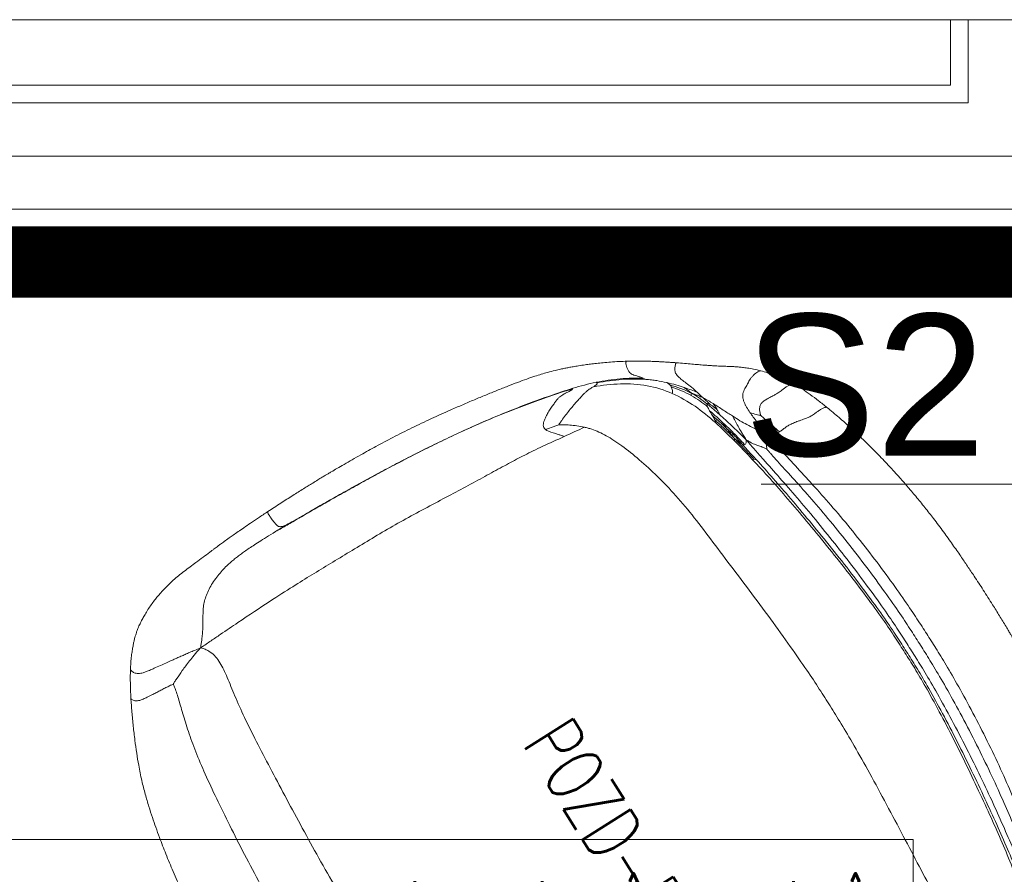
# Model space of a CAD drawing. Header units: millimetres. Extents: x -6792 to 22441, y -13430 to 4653.
# Tile 54 of 256: x -4233 to -4163, y -9972 to -9912. Entities that reach past the tile are written whole.
import ezdxf
from ezdxf import colors
from ezdxf.entities.mleader import LeaderData, LeaderLine
from ezdxf.math import Vec2, Vec3

# ---------------------------------------------------------------- set-up
doc = ezdxf.new("R2010")
doc.units = ezdxf.units.MM
for name, color, linetype, lineweight in [('_A_KOLORYSTYKA ŚCIAN', 40, 'Continuous', 5), ('_A_OPIS', 253, 'Continuous', 9), ('_A_OPIS POMIESZCZEŃ', 252, 'Continuous', 13), ('_A_WIDOK_URZĄDZENIA NA DACHU', 163, 'Continuous', 13), ('_A_ŚCIANY WEWNĘTRZNE', 7, 'Continuous', 13), ('MEBLE PKN', 150, 'Continuous', 20)]:
    doc.layers.add(name, color=color, linetype=linetype, lineweight=lineweight)
doc.layers.add('_A_OCIEPLENIE_WNĘTRZA', color=7, linetype='BATTING', lineweight=0, true_color=0x595959)
doc.styles.add('JACEK_07', font='SIMPLEX.SHX', dxfattribs={"width": 0.7})
doc.styles.get("Standard").update_dxf_attribs({"font": 'arial.ttf'})
doc.linetypes.add('BATTING', pattern='A,0.0001,-0.1,[134,ltypeshp.shx,S=0.1,R=0,X=-0.1,Y=0],-0.2,[134,ltypeshp.shx,S=0.1,R=180,X=0.1,Y=0],-0.1', length=0.4001)

# ---------------------------------------------------------------- blocks, each defined once
blk = doc.blocks.new('Fotel_POZD-FOT')
at = {"linetype": 'Continuous', "lineweight": 15}
for points, knots in [([(17.568, -2.422), (17.2, -2.303), (16.491, -2.074), (15.429, -1.773), (14.443, -1.517), (13.59, -1.315), (12.87, -1.157), (12.281, -1.036), (11.772, -0.938), (11.349, -0.861), (11.002, -0.801), (10.661, -0.744), (10.306, -0.687), (9.916, -0.627), (9.457, -0.561), (8.876, -0.482), (8.139, -0.392), (7.288, -0.301), (6.509, -0.231), (5.836, -0.182), (5.301, -0.148), (4.756, -0.118), (4.239, -0.094), (3.787, -0.076), (3.428, -0.064), (3.154, -0.055), (2.903, -0.047), (2.616, -0.039), (2.249, -0.029), (1.825, -0.02), (1.374, -0.011), (0.919, -0.005), (0.204, 0.001), (-0.749, 0), (-1.834, -0.019), (-2.79, -0.043), (-3.69, -0.071), (-4.671, -0.112), (-5.764, -0.174), (-6.684, -0.245), (-7.404, -0.314), (-7.899, -0.366), (-8.403, -0.424), (-8.9, -0.486), (-9.332, -0.544), (-9.676, -0.593), (-9.926, -0.629), (-10.12, -0.659), (-10.269, -0.682), (-10.418, -0.705), (-10.614, -0.736), (-10.895, -0.783), (-11.261, -0.846), (-11.71, -0.927), (-12.235, -1.027), (-12.88, -1.159), (-13.648, -1.328), (-14.537, -1.541), (-15.501, -1.793), (-16.53, -2.086), (-17.214, -2.308), (-17.568, -2.422)], [0, 0, 0, 0, 0.0338826, 0.0653149, 0.0941779, 0.1202337, 0.1393182, 0.1562044, 0.1707517, 0.1828292, 0.1923228, 0.200254, 0.2118786, 0.2224197, 0.2332925, 0.2507467, 0.2715074, 0.295489, 0.3224647, 0.3369409, 0.351954, 0.3673769, 0.3826035, 0.3952639, 0.4052046, 0.4126264, 0.4182594, 0.4262023, 0.4366137, 0.4489837, 0.4616925, 0.4743512, 0.4871044, 0.5214632, 0.5541202, 0.5778781, 0.601457, 0.6294351, 0.6600644, 0.6930846, 0.7066737, 0.7205752, 0.7347504, 0.7491563, 0.7625489, 0.7712248, 0.7782864, 0.7837537, 0.7876464, 0.790901, 0.7963602, 0.8043398, 0.8147647, 0.8275411, 0.8425584, 0.8596939, 0.8828689, 0.9086831, 0.9369221, 0.9673896, 1, 1, 1, 1]), ([(-17.568, -2.422), (-17.808, -2.504), (-18.288, -2.668), (-18.971, -2.931), (-19.624, -3.212), (-20.02, -3.418), (-20.22, -3.522)], [0, 0, 0, 0, 0.2491646, 0.4969804, 0.7461836, 1, 1, 1, 1]), ([(-17.904, -6.172), (-17.906, -6.088), (-17.911, -5.921), (-17.944, -5.655), (-17.953, -5.358), (-17.911, -5.022), (-17.849, -4.715), (-17.791, -4.464), (-17.748, -4.285), (-17.714, -4.133), (-17.688, -4.001), (-17.671, -3.875), (-17.659, -3.698), (-17.662, -3.453), (-17.672, -3.177), (-17.677, -2.948), (-17.675, -2.763), (-17.661, -2.63), (-17.643, -2.543), (-17.62, -2.481), (-17.596, -2.443), (-17.578, -2.425), (-17.57, -2.424), (-17.568, -2.424)], [0, 0, 0, 0, 0.11675, 0.231252, 0.348064, 0.4697, 0.58706, 0.652457, 0.707895, 0.751588, 0.785414, 0.811979, 0.834193, 0.876994, 0.906498, 0.934002, 0.956651, 0.969419, 0.979158, 0.986666, 0.992785, 0.998254, 1, 1, 1, 1]), ([(-20.22, -3.522), (-20.451, -3.656), (-20.893, -3.911), (-21.438, -4.299), (-21.883, -4.65), (-22.127, -4.87), (-22.24, -4.973)], [0, 0, 0, 0, 0.291635, 0.558418, 0.79546, 1, 1, 1, 1]), ([(-19.586, -6.669), (-19.612, -6.663), (-19.677, -6.647), (-19.78, -6.615), (-19.895, -6.569), (-20.01, -6.51), (-20.117, -6.432), (-20.229, -6.314), (-20.309, -6.138), (-20.342, -5.904), (-20.341, -5.673), (-20.326, -5.466), (-20.308, -5.298), (-20.295, -5.154), (-20.286, -5.031), (-20.282, -4.912), (-20.283, -4.786), (-20.291, -4.623), (-20.304, -4.426), (-20.318, -4.203), (-20.327, -3.978), (-20.324, -3.802), (-20.307, -3.68), (-20.285, -3.603), (-20.257, -3.554), (-20.234, -3.528), (-20.222, -3.525), (-20.22, -3.524)], [0, 0, 0, 0, 0.020264, 0.050445, 0.086987, 0.129177, 0.176708, 0.229502, 0.322898, 0.424762, 0.526906, 0.59972, 0.663697, 0.715712, 0.756687, 0.788814, 0.821404, 0.848613, 0.875264, 0.908566, 0.938379, 0.961415, 0.973917, 0.983516, 0.991399, 0.99854, 1, 1, 1, 1]), ([(-22.243, -4.975), (-22.373, -5.1), (-22.618, -5.335), (-22.912, -5.661), (-23.144, -5.938), (-23.324, -6.169), (-23.463, -6.356), (-23.617, -6.57), (-23.787, -6.818), (-23.949, -7.059), (-24.084, -7.257), (-24.204, -7.428), (-24.348, -7.629), (-24.526, -7.871), (-24.738, -8.155), (-24.984, -8.482), (-25.262, -8.849), (-25.57, -9.25), (-25.8, -9.553), (-25.916, -9.706)], [0, 0, 0, 0, 0.0698926, 0.1315508, 0.1848736, 0.2300205, 0.2673794, 0.297807, 0.362335, 0.4268552, 0.4612679, 0.4993301, 0.5464797, 0.6036157, 0.6706551, 0.7452687, 0.8267472, 0.9124142, 1, 1, 1, 1]), ([(-22.241, -4.973), (-22.253, -4.986), (-22.27, -5.005), (-22.289, -5.049), (-22.305, -5.109), (-22.312, -5.216), (-22.299, -5.374), (-22.268, -5.565), (-22.221, -5.766), (-22.156, -5.957), (-22.09, -6.073), (-22.04, -6.15), (-21.987, -6.228), (-21.924, -6.326), (-21.857, -6.455), (-21.784, -6.607), (-21.691, -6.768), (-21.573, -6.912), (-21.423, -7.027), (-21.239, -7.109), (-21.035, -7.16), (-20.825, -7.189), (-20.565, -7.209), (-20.33, -7.206), (-20.177, -7.204)], [0, 0, 0, 0, 0.0101156, 0.0154772, 0.0213387, 0.0360177, 0.056916, 0.0837242, 0.1135269, 0.1441385, 0.1774777, 0.1982186, 0.2233641, 0.2756508, 0.3465565, 0.4348311, 0.5324576, 0.6311532, 0.7085604, 0.7782514, 0.8408986, 0.8841148, 0.924716, 1, 1, 1, 1]), ([(-18.185, -7.085), (-18.012, -7.045), (-17.736, -6.985), (-17.209, -6.875), (-16.278, -6.694), (-14.863, -6.436), (-13.064, -6.114), (-11.108, -5.803), (-8.945, -5.527), (-6.707, -5.304), (-4.53, -5.15), (-2.623, -5.062), (-1.192, -5.032), (0, -5.032), (1.192, -5.032), (2.623, -5.062), (4.53, -5.15), (6.707, -5.304), (8.945, -5.527), (11.108, -5.803), (13.064, -6.114), (14.863, -6.436), (16.278, -6.694), (17.209, -6.875), (17.736, -6.985), (18.012, -7.045), (18.185, -7.085)], [0, 0, 0, 0, 0.25, 0.5, 1, 2, 3, 4, 5, 6, 7, 8, 9, 10, 11, 12, 13, 14, 15, 16, 17, 18, 19, 19.5, 19.75, 20, 20, 20, 20]), ([(-19.586, -6.669), (-19.566, -6.664), (-19.49, -6.644), (-19.286, -6.587), (-18.835, -6.457), (-18.317, -6.298), (-17.904, -6.172)], [0, 0, 0, 0, 0.25, 0.5, 1, 2, 2, 2, 2]), ([(-17.904, -6.172), (-17.907, -6.304), (-17.938, -6.51), (-18.032, -6.771), (-18.106, -6.934), (-18.153, -7.025), (-18.185, -7.085)], [0, 0, 0, 0, 1, 1.5, 1.75, 2, 2, 2, 2]), ([(-17.33, -7.576), (-17.302, -7.573), (-17.196, -7.558), (-16.9, -7.516), (-16.222, -7.408), (-14.918, -7.172), (-13.163, -6.877), (-11.21, -6.589), (-9.047, -6.329), (-6.799, -6.113), (-4.588, -5.957), (-2.644, -5.863), (-1.198, -5.831), (0, -5.831), (1.198, -5.831), (2.644, -5.863), (4.588, -5.957), (6.799, -6.113), (9.047, -6.329), (11.21, -6.589), (13.163, -6.877), (14.918, -7.172), (16.222, -7.408), (16.9, -7.516), (17.196, -7.558), (17.302, -7.573), (17.33, -7.576)], [0, 0, 0, 0, 0.25, 0.5, 1, 2, 3, 4, 5, 6, 7, 8, 9, 10, 11, 12, 13, 14, 15, 16, 17, 18, 19, 19.5, 19.75, 20, 20, 20, 20]), ([(-19.586, -6.669), (-19.594, -6.678), (-19.624, -6.709), (-19.701, -6.787), (-19.863, -6.947), (-20.041, -7.099), (-20.177, -7.204)], [0, 0, 0, 0, 0.25, 0.5, 1, 2, 2, 2, 2]), ([(-18.691, -8.459), (-18.49, -8.431), (-18.177, -8.386), (-17.596, -8.298), (-16.604, -8.14), (-15.156, -7.898), (-13.325, -7.618), (-11.349, -7.351), (-9.174, -7.097), (-6.909, -6.879), (-4.659, -6.716), (-2.676, -6.614), (-1.209, -6.58), (0, -6.58), (1.209, -6.58), (2.676, -6.614), (4.659, -6.716), (6.909, -6.879), (9.174, -7.097), (11.349, -7.351), (13.325, -7.618), (15.156, -7.898), (16.604, -8.14), (17.596, -8.298), (18.177, -8.386), (18.49, -8.431), (18.691, -8.459)], [0, 0, 0, 0, 0.25, 0.5, 1, 2, 3, 4, 5, 6, 7, 8, 9, 10, 11, 12, 13, 14, 15, 16, 17, 18, 19, 19.5, 19.75, 20, 20, 20, 20]), ([(-20.632, -8.384), (-20.42, -8.285), (-20.054, -8.109), (-19.575, -7.851), (-19.153, -7.595), (-18.762, -7.378), (-18.483, -7.232), (-18.309, -7.146), (-18.185, -7.085)], [0, 0, 0, 0, 1, 2, 3, 3.5, 3.75, 4, 4, 4, 4]), ([(-18.185, -7.085), (-18.335, -7.088), (-18.556, -7.097), (-18.934, -7.119), (-19.508, -7.164), (-19.92, -7.195), (-20.177, -7.204)], [0, 0, 0, 0, 0.25, 0.5, 1, 2, 2, 2, 2]), ([(-17.33, -7.576), (-17.345, -7.584), (-17.395, -7.614), (-17.511, -7.684), (-17.712, -7.817), (-17.919, -7.984), (-18.121, -8.144), (-18.336, -8.278), (-18.502, -8.368), (-18.611, -8.422), (-18.691, -8.459)], [0, 0, 0, 0, 0.25, 0.5, 1, 2, 3, 3.5, 3.75, 4, 4, 4, 4]), ([(-17.33, -7.576), (-17.345, -7.572), (-17.396, -7.555), (-17.518, -7.504), (-17.682, -7.412), (-17.851, -7.289), (-18.013, -7.18), (-18.113, -7.122), (-18.185, -7.085)], [0, 0, 0, 0, 0.25, 0.5, 1, 1.5, 1.75, 2, 2, 2, 2]), ([(-21.216, -9.098), (-20.853, -8.994), (-20.299, -8.845), (-19.58, -8.668), (-19.124, -8.56), (-18.865, -8.499), (-18.691, -8.459)], [0, 0, 0, 0, 1, 1.5, 1.75, 2, 2, 2, 2]), ([(-18.691, -8.459), (-18.839, -8.463), (-19.054, -8.464), (-19.422, -8.456), (-19.978, -8.427), (-20.378, -8.395), (-20.632, -8.384)], [0, 0, 0, 0, 0.25, 0.5, 1, 2, 2, 2, 2]), ([(-20.138, -9.204), (-19.964, -9.158), (-19.745, -9.098), (-19.556, -9.044), (-19.47, -9.019), (-19.438, -9.01), (-19.429, -9.008)], [0, 0, 0, 0, 1, 1.5, 1.75, 2, 2, 2, 2]), ([(-19.569, -8.955), (-19.403, -8.918), (-19.147, -8.865), (-18.771, -8.792), (-18.569, -8.755), (-18.463, -8.735)], [0, 0, 0, 0, 0.5, 0.75, 1, 1, 1, 1]), ([(-19.569, -8.955), (-19.541, -8.966), (-19.5, -8.982), (-19.459, -8.997), (-19.439, -9.004), (-19.431, -9.007), (-19.429, -9.008)], [0, 0, 0, 0, 1, 1.5, 1.75, 2, 2, 2, 2]), ([(-18.579, -8.865), (-18.78, -8.9), (-19.041, -8.944), (-19.273, -8.982), (-19.379, -9), (-19.418, -9.006), (-19.429, -9.008)], [0, 0, 0, 0, 1, 1.5, 1.75, 2, 2, 2, 2]), ([(-19.203, -9.106), (-19.082, -9.083), (-18.897, -9.047), (-18.562, -8.982), (-18.011, -8.877), (-17.557, -8.792), (-17.254, -8.736)], [0, 0, 0, 0, 0.25, 0.5, 1, 2, 2, 2, 2]), ([(-19.203, -9.106), (-19.14, -9.086), (-19.053, -9.056), (-18.914, -9.008), (-18.726, -8.938), (-18.626, -8.892), (-18.579, -8.865)], [0, 0, 0, 0, 0.25, 0.5, 1, 2, 2, 2, 2]), ([(-18.463, -8.735), (-18.457, -8.696), (-18.462, -8.636), (-18.531, -8.559), (-18.6, -8.509), (-18.651, -8.48), (-18.691, -8.459)], [0, 0, 0, 0, 1, 1.5, 1.75, 2, 2, 2, 2]), ([(-18.579, -8.865), (-18.478, -8.848), (-18.264, -8.81), (-17.789, -8.726), (-17.39, -8.656), (-17.114, -8.608)], [0, 0, 0, 0, 0.25, 0.5, 1, 1, 1, 1]), ([(-25.92, -9.711), (-26, -9.818), (-26.149, -10.018), (-26.37, -10.321), (-26.561, -10.589), (-26.719, -10.813), (-26.832, -10.976), (-26.927, -11.113), (-27.033, -11.268), (-27.18, -11.486), (-27.371, -11.775), (-27.607, -12.142), (-27.779, -12.426), (-27.871, -12.58)], [0, 0, 0, 0, 0.15402, 0.285772, 0.396626, 0.481342, 0.54003, 0.572696, 0.623712, 0.692155, 0.777365, 0.879491, 1, 1, 1, 1]), ([(-23.356, -9.58), (-23.534, -9.627), (-23.858, -9.712), (-24.314, -9.883), (-24.686, -10.029), (-24.984, -10.122), (-25.219, -10.16), (-25.4, -10.14), (-25.563, -10.082), (-25.709, -9.975), (-25.824, -9.865), (-25.877, -9.81), (-25.905, -9.774), (-25.918, -9.755), (-25.925, -9.739), (-25.927, -9.721), (-25.924, -9.71), (-25.916, -9.707), (-25.915, -9.707)], [0, 0, 0, 0, 0.216582, 0.392545, 0.536853, 0.656792, 0.753608, 0.79483, 0.833437, 0.906437, 0.936481, 0.957998, 0.965885, 0.972498, 0.978458, 0.984387, 0.997782, 1, 1, 1, 1]), ([(-23.536, -9.953), (-23.454, -9.911), (-23.33, -9.85), (-23.11, -9.749), (-22.859, -9.644), (-22.621, -9.552), (-22.436, -9.485), (-22.344, -9.453), (-22.299, -9.437)], [0, 0, 0, 0, 0.25, 0.5, 1, 1.5, 1.75, 2, 2, 2, 2]), ([(-23.536, -9.953), (-23.487, -9.914), (-23.414, -9.858), (-23.289, -9.762), (-23.091, -9.618), (-22.931, -9.513), (-22.819, -9.446)], [0, 0, 0, 0, 0.25, 0.5, 1, 2, 2, 2, 2]), ([(-23.356, -9.58), (-23.274, -9.559), (-23.146, -9.527), (-22.964, -9.482), (-22.868, -9.458), (-22.819, -9.446)], [0, 0, 0, 0, 0.5, 0.75, 1, 1, 1, 1]), ([(-22.819, -9.446), (-22.721, -9.421), (-22.566, -9.382), (-22.399, -9.341), (-22.317, -9.322), (-22.285, -9.314), (-22.276, -9.312)], [0, 0, 0, 0, 1, 1.5, 1.75, 2, 2, 2, 2]), ([(-22.299, -9.437), (-22.301, -9.432), (-22.306, -9.422), (-22.309, -9.4), (-22.305, -9.371), (-22.293, -9.342), (-22.282, -9.322), (-22.278, -9.314), (-22.276, -9.312)], [0, 0, 0, 0, 0.25, 0.5, 1, 1.5, 1.75, 2, 2, 2, 2]), ([(-22.299, -9.437), (-22.253, -9.421), (-22.162, -9.39), (-21.981, -9.33), (-21.666, -9.23), (-21.397, -9.15), (-21.216, -9.098)], [0, 0, 0, 0, 0.25, 0.5, 1, 2, 2, 2, 2]), ([(-22.299, -9.437), (-22.293, -9.447), (-22.276, -9.465), (-22.223, -9.493), (-22.165, -9.509), (-22.122, -9.517)], [0, 0, 0, 0, 0.25, 0.5, 1, 1, 1, 1]), ([(-21.578, -9.047), (-21.723, -9.099), (-21.932, -9.176), (-22.134, -9.255), (-22.23, -9.293), (-22.266, -9.308), (-22.276, -9.312)], [0, 0, 0, 0, 1, 1.5, 1.75, 2, 2, 2, 2]), ([(-21.578, -9.047), (-21.597, -9.047), (-21.635, -9.046), (-21.715, -9.045), (-21.866, -9.049), (-22.005, -9.058), (-22.098, -9.065)], [0, 0, 0, 0, 0.25, 0.5, 1, 2, 2, 2, 2]), ([(-21.578, -9.047), (-21.504, -9.051), (-21.407, -9.062), (-21.295, -9.082), (-21.242, -9.093), (-21.216, -9.098)], [0, 0, 0, 0, 0.5, 0.75, 1, 1, 1, 1]), ([(-20.138, -9.204), (-20.181, -9.216), (-20.272, -9.24), (-20.465, -9.29), (-20.834, -9.388), (-21.189, -9.488), (-21.434, -9.563)], [0, 0, 0, 0, 0.25, 0.5, 1, 2, 2, 2, 2]), ([(-19.203, -9.106), (-19.318, -9.134), (-19.494, -9.176), (-19.814, -9.253), (-20.341, -9.383), (-20.775, -9.497), (-21.062, -9.58)], [0, 0, 0, 0, 0.25, 0.5, 1, 2, 2, 2, 2]), ([(-19.203, -9.106), (-19.283, -9.117), (-19.398, -9.131), (-19.587, -9.153), (-19.862, -9.184), (-20.038, -9.198), (-20.138, -9.204)], [0, 0, 0, 0, 0.25, 0.5, 1, 2, 2, 2, 2]), ([(-19.203, -9.106), (-19.193, -9.113), (-19.179, -9.123), (-19.155, -9.141), (-19.123, -9.17), (-19.104, -9.194), (-19.095, -9.21)], [0, 0, 0, 0, 0.25, 0.5, 1, 2, 2, 2, 2]), ([(-23.536, -9.953), (-23.618, -10.004), (-23.745, -10.087), (-23.974, -10.243), (-24.348, -10.514), (-24.648, -10.759), (-24.843, -10.932)], [0, 0, 0, 0, 0.25, 0.5, 1, 2, 2, 2, 2]), ([(-23.536, -9.953), (-23.587, -9.971), (-23.659, -9.998), (-23.779, -10.041), (-23.954, -10.106), (-24.077, -10.152), (-24.152, -10.181)], [0, 0, 0, 0, 0.25, 0.5, 1, 2, 2, 2, 2]), ([(-23.536, -9.953), (-23.534, -9.966), (-23.529, -9.982), (-23.513, -10.007), (-23.476, -10.04), (-23.435, -10.058), (-23.404, -10.068)], [0, 0, 0, 0, 0.25, 0.5, 1, 2, 2, 2, 2]), ([(-26.084, -12.164), (-26.004, -12.057), (-25.844, -11.849), (-25.519, -11.461), (-25.272, -11.198), (-25.107, -11.033)], [0, 0, 0, 0, 0.25, 0.5, 1, 1, 1, 1]), ([(-27.867, -12.579), (-27.877, -12.594), (-27.897, -12.627), (-27.888, -12.669), (-27.856, -12.706), (-27.798, -12.748), (-27.68, -12.8), (-27.505, -12.851), (-27.308, -12.881), (-27.11, -12.874), (-26.93, -12.807), (-26.773, -12.698), (-26.617, -12.563), (-26.435, -12.409), (-26.321, -12.325), (-26.258, -12.277)], [0, 0, 0, 0, 0.038364, 0.081749, 0.103351, 0.126572, 0.183361, 0.253979, 0.332566, 0.409088, 0.482973, 0.567167, 0.675028, 0.818029, 1, 1, 1, 1]), ([(-27.788, -15.23), (-27.583, -14.694), (-27.224, -13.899), (-26.752, -13.05), (-26.472, -12.597), (-26.33, -12.382), (-26.258, -12.277)], [0, 0, 0, 0, 1, 1.5, 1.75, 2, 2, 2, 2]), ([(-27.869, -12.576), (-27.971, -12.75), (-28.168, -13.087), (-28.443, -13.592), (-28.689, -14.062), (-28.903, -14.491), (-29.086, -14.873), (-29.266, -15.262), (-29.433, -15.638), (-29.585, -15.998), (-29.705, -16.296), (-29.815, -16.579), (-29.929, -16.885), (-30.068, -17.285), (-30.21, -17.727), (-30.347, -18.203), (-30.477, -18.694), (-30.613, -19.261), (-30.757, -19.924), (-30.905, -20.66), (-31.056, -21.457), (-31.208, -22.298), (-31.358, -23.162), (-31.503, -24.047), (-31.674, -25.138), (-31.863, -26.439), (-32.048, -27.936), (-32.19, -29.391), (-32.294, -30.746), (-32.361, -31.838), (-32.405, -32.698), (-32.433, -33.343), (-32.454, -33.91), (-32.467, -34.302), (-32.474, -34.547), (-32.479, -34.705), (-32.484, -34.913), (-32.491, -35.191), (-32.498, -35.542), (-32.507, -36.054), (-32.516, -36.749), (-32.52, -37.641), (-32.516, -38.641), (-32.505, -39.34), (-32.5, -39.702)], [0, 0, 0, 0, 0.021761, 0.041987, 0.060457, 0.077089, 0.091879, 0.104859, 0.122679, 0.136979, 0.1494, 0.160283, 0.173228, 0.189079, 0.212515, 0.231251, 0.250534, 0.275034, 0.302011, 0.331013, 0.361198, 0.391414, 0.421945, 0.453054, 0.484837, 0.536957, 0.590177, 0.642349, 0.689521, 0.732102, 0.756559, 0.779422, 0.799522, 0.815792, 0.820348, 0.825133, 0.832299, 0.842005, 0.854231, 0.868934, 0.895439, 0.926803, 0.962133, 1, 1, 1, 1]), ([(25.561, -17.632), (25.497, -17.569), (25.368, -17.446), (25.097, -17.214), (24.583, -16.839), (23.711, -16.368), (22.349, -15.832), (20.746, -15.345), (18.975, -14.927), (17.049, -14.602), (14.979, -14.396), (12.728, -14.229), (10.257, -14.024), (7.712, -13.823), (5.238, -13.666), (3.059, -13.563), (1.4, -13.522), (0, -13.516), (-1.4, -13.522), (-3.059, -13.563), (-5.238, -13.666), (-7.712, -13.823), (-10.257, -14.024), (-12.728, -14.229), (-14.979, -14.396), (-17.049, -14.602), (-18.975, -14.927), (-20.746, -15.345), (-22.349, -15.832), (-23.711, -16.368), (-24.583, -16.839), (-25.097, -17.214), (-25.368, -17.446), (-25.497, -17.569), (-25.561, -17.632)], [0, 0, 0, 0, 0.25, 0.5, 1, 2, 3, 4, 5, 6, 7, 8, 9, 10, 11, 12, 13, 14, 15, 16, 17, 18, 19, 20, 21, 22, 23, 24, 25, 26, 27, 27.5, 27.75, 28, 28, 28, 28]), ([(-26.675, -19.065), (-26.681, -19.053), (-26.701, -19.009), (-26.751, -18.898), (-26.849, -18.671), (-26.987, -18.303), (-27.133, -17.896), (-27.259, -17.512), (-27.367, -17.143), (-27.457, -16.814), (-27.532, -16.551), (-27.587, -16.335), (-27.619, -16.148), (-27.634, -15.981), (-27.638, -15.83), (-27.636, -15.692), (-27.632, -15.607), (-27.63, -15.567)], [0, 0, 0, 0, 0.25, 0.5, 1, 2, 3, 4, 5, 6, 7, 8, 9, 10, 11, 12, 13, 13, 13, 13]), ([(-30.937, -37.997), (-30.936, -37.972), (-30.933, -37.878), (-30.925, -37.634), (-30.907, -37.119), (-30.871, -36.23), (-30.81, -34.961), (-30.735, -33.579), (-30.645, -32.176), (-30.539, -30.749), (-30.414, -29.297), (-30.268, -27.816), (-30.097, -26.304), (-29.898, -24.768), (-29.665, -23.215), (-29.395, -21.65), (-29.083, -20.073), (-28.731, -18.476), (-28.468, -17.391), (-28.317, -16.849)], [3, 3, 3, 3, 3.25, 3.5, 4, 5, 6, 7, 8, 9, 10, 11, 12, 13, 14, 15, 16, 17, 18, 18, 18, 18]), ([(-28.297, -16.899), (-28.3, -16.891), (-28.306, -16.88), (-28.312, -16.864), (-28.315, -16.854), (-28.317, -16.849)], [0, 0, 0, 0, 0.5, 0.75, 1, 1, 1, 1]), ([(-26.675, -19.065), (-26.661, -19.043), (-26.61, -18.961), (-26.471, -18.75), (-26.161, -18.308), (-25.814, -17.885), (-25.561, -17.632)], [0, 0, 0, 0, 0.25, 0.5, 1, 2, 2, 2, 2]), ([(-25.768, -19.19), (-25.847, -19.75), (-26.011, -20.902), (-26.164, -22.269), (-26.265, -23.515), (-26.354, -24.882), (-26.449, -26.361), (-26.567, -27.945), (-26.696, -29.606), (-26.821, -31.313), (-26.92, -33.028), (-26.972, -34.708), (-27.003, -36.346), (-27.04, -37.931), (-27.072, -39.475), (-27.091, -40.991), (-27.079, -42.898), (-27.031, -45.165), (-26.983, -46.914), (-26.951, -47.959), (-26.93, -48.517), (-26.916, -48.869)], [0, 0, 0, 0, 1, 2, 3, 4, 5, 6, 7, 8, 9, 10, 11, 12, 13, 14, 15, 16, 16.5, 16.75, 17, 17, 17, 17]), ([(-26.675, -19.065), (-26.684, -19.099), (-26.714, -19.224), (-26.79, -19.552), (-26.853, -19.845), (-26.894, -20.047)], [0, 0, 0, 0, 0.25, 0.5, 1, 1, 1, 1]), ([(-25.768, -19.19), (-25.827, -19.233), (-25.942, -19.321), (-26.161, -19.498), (-26.514, -19.799), (-26.759, -19.996), (-26.894, -20.047)], [0, 0, 0, 0, 0.25, 0.5, 1, 2, 2, 2, 2]), ([(-30.938, -38.212), (-30.949, -38.543), (-30.965, -39.042), (-30.991, -39.563), (-31.008, -39.827), (-31.018, -39.945), (-31.023, -40)], [0, 0, 0, 0, 1, 1.5, 1.75, 2, 2, 2, 2]), ([(-31.007, -39.073), (-30.987, -38.916), (-30.965, -38.605), (-30.948, -38.253), (-30.941, -38.081), (-30.938, -38.015), (-30.937, -37.997)], [16, 16, 16, 16, 17, 17.5, 17.75, 18, 18, 18, 18]), ([(-30.937, -37.997), (-30.937, -38.005), (-30.937, -38.033), (-30.938, -38.105), (-30.938, -38.169), (-30.938, -38.212)], [0, 0, 0, 0, 0.25, 0.5, 1, 1, 1, 1]), ([(-31.007, -39.073), (-31.02, -39.163), (-31.044, -39.325), (-31.098, -39.482), (-31.154, -39.568), (-31.21, -39.621), (-31.267, -39.654), (-31.346, -39.679), (-31.49, -39.705), (-31.71, -39.736), (-31.953, -39.758), (-32.139, -39.763), (-32.292, -39.759), (-32.415, -39.747), (-32.482, -39.726), (-32.502, -39.712), (-32.499, -39.703), (-32.498, -39.702)], [0, 0, 0, 0, 0.173593, 0.312558, 0.417844, 0.47521, 0.518708, 0.555021, 0.591604, 0.679166, 0.772799, 0.817509, 0.8601, 0.935197, 0.966248, 0.99426, 1, 1, 1, 1]), ([(-32.5, -39.702), (-32.495, -39.966), (-32.486, -40.455), (-32.468, -41.136), (-32.449, -41.717), (-32.431, -42.211), (-32.413, -42.633), (-32.393, -43.03), (-32.373, -43.394), (-32.353, -43.714), (-32.336, -43.952), (-32.322, -44.143), (-32.308, -44.321), (-32.293, -44.508), (-32.267, -44.835), (-32.227, -45.31), (-32.185, -45.881), (-32.147, -46.428), (-32.109, -46.953), (-32.059, -47.47), (-31.99, -47.941), (-31.909, -48.362), (-31.823, -48.732), (-31.74, -49.047), (-31.653, -49.343), (-31.554, -49.651), (-31.43, -49.996), (-31.279, -50.366), (-31.11, -50.725), (-30.94, -51.052), (-30.803, -51.3), (-30.693, -51.487), (-30.604, -51.633), (-30.505, -51.783), (-30.392, -51.941), (-30.273, -52.095), (-30.146, -52.246), (-30.008, -52.4), (-29.84, -52.576), (-29.637, -52.773), (-29.4, -52.992), (-29.119, -53.234), (-28.778, -53.507), (-28.498, -53.707), (-28.351, -53.812)], [0, 0, 0, 0, 0.0312885, 0.0580264, 0.0809339, 0.1006032, 0.1175231, 0.1320687, 0.1493557, 0.1627385, 0.172443, 0.1797448, 0.1875154, 0.1958769, 0.2048284, 0.2322145, 0.2633332, 0.289519, 0.3182081, 0.3507099, 0.3848495, 0.4191104, 0.4515483, 0.4805616, 0.5048615, 0.5346048, 0.5700145, 0.6102406, 0.6529452, 0.6907088, 0.7227115, 0.7394767, 0.755999, 0.7730827, 0.7907976, 0.8099502, 0.8248672, 0.8424098, 0.862523, 0.8851028, 0.9099797, 0.937085, 0.9668185, 1, 1, 1, 1]), ([(-26.916, -48.869), (-27.025, -48.77), (-27.177, -48.635), (-27.427, -48.425), (-27.786, -48.142), (-28.19, -47.857), (-28.662, -47.558), (-29.085, -47.281), (-29.424, -47.004), (-29.711, -46.699), (-29.981, -46.338), (-30.225, -45.925), (-30.439, -45.462), (-30.616, -44.983), (-30.75, -44.521), (-30.846, -44.095), (-30.906, -43.724), (-30.945, -43.382), (-30.976, -43.044), (-31, -42.693), (-31.016, -42.311), (-31.026, -41.879), (-31.032, -41.376), (-31.032, -40.77), (-31.027, -40.277), (-31.023, -40)], [0, 0, 0, 0, 0.25, 0.5, 1, 2, 3, 4, 5, 6, 7, 8, 9, 10, 11, 12, 13, 14, 15, 16, 17, 18, 19, 20, 21, 21, 21, 21]), ([(26.916, -48.869), (26.816, -48.761), (26.654, -48.623), (26.345, -48.437), (25.794, -48.258), (24.922, -48.263), (23.684, -48.462), (22.21, -48.733), (20.453, -48.954), (18.477, -49.144), (16.343, -49.318), (14.087, -49.486), (11.742, -49.655), (9.32, -49.797), (6.831, -49.885), (4.402, -49.916), (2.155, -49.888), (0, -49.86), (-2.155, -49.888), (-4.402, -49.916), (-6.831, -49.885), (-9.32, -49.797), (-11.742, -49.655), (-14.087, -49.486), (-16.343, -49.318), (-18.477, -49.144), (-20.453, -48.954), (-22.21, -48.733), (-23.684, -48.462), (-24.922, -48.263), (-25.794, -48.258), (-26.345, -48.437), (-26.654, -48.623), (-26.816, -48.761), (-26.916, -48.869)], [0, 0, 0, 0, 0.25, 0.5, 1, 2, 3, 4, 5, 6, 7, 8, 9, 10, 11, 12, 13, 14, 15, 16, 17, 18, 19, 20, 21, 22, 23, 24, 25, 26, 27, 27.5, 27.75, 28, 28, 28, 28]), ([(-26.916, -48.869), (-26.943, -49.02), (-26.992, -49.292), (-27.058, -49.679), (-27.112, -50.022), (-27.162, -50.342), (-27.207, -50.645), (-27.248, -50.933), (-27.302, -51.313), (-27.365, -51.764), (-27.435, -52.257), (-27.496, -52.659), (-27.553, -52.971), (-27.607, -53.206), (-27.664, -53.395), (-27.737, -53.55), (-27.866, -53.702), (-28.01, -53.806), (-28.156, -53.854), (-28.249, -53.856), (-28.314, -53.838), (-28.342, -53.816), (-28.349, -53.81)], [0, 0, 0, 0, 0.084064, 0.152511, 0.214996, 0.273639, 0.329142, 0.38173, 0.431613, 0.537585, 0.627837, 0.70094, 0.757171, 0.79933, 0.830501, 0.863667, 0.890173, 0.938156, 0.959037, 0.977422, 0.994263, 1, 1, 1, 1]), ([(-26.916, -48.869), (-26.84, -49.144), (-26.721, -49.535), (-26.504, -50.176), (-26.254, -50.831), (-26.028, -51.363), (-25.876, -51.703), (-25.818, -51.832), (-25.802, -51.867)], [0, 0, 0, 0, 0.25, 0.5, 1, 1.5, 1.75, 2, 2, 2, 2]), ([(-25.802, -51.867), (-25.809, -51.933), (-25.827, -52.094), (-25.853, -52.36), (-25.881, -52.668), (-25.909, -52.989), (-25.937, -53.303), (-25.969, -53.639), (-26.002, -53.963), (-26.043, -54.254), (-26.087, -54.464), (-26.141, -54.618), (-26.212, -54.728), (-26.298, -54.824), (-26.399, -54.897), (-26.502, -54.935), (-26.553, -54.914), (-26.574, -54.906)], [0, 0, 0, 0, 0.057297, 0.138471, 0.229011, 0.322548, 0.414079, 0.499458, 0.611586, 0.692808, 0.749817, 0.79536, 0.832409, 0.868785, 0.921327, 0.96795, 1, 1, 1, 1]), ([(-25.802, -51.867), (-25.782, -51.868), (-25.708, -51.876), (-25.51, -51.905), (-25.072, -51.998), (-24.267, -52.234), (-23.092, -52.579), (-21.71, -52.928), (-20.121, -53.225), (-18.326, -53.485), (-16.326, -53.725), (-14.136, -53.946), (-11.766, -54.15), (-9.293, -54.329), (-6.792, -54.472), (-4.371, -54.567), (-2.139, -54.604), (0, -54.608), (2.139, -54.604), (4.371, -54.567), (6.792, -54.472), (9.293, -54.329), (11.766, -54.15), (14.136, -53.946), (16.326, -53.725), (18.326, -53.485), (20.121, -53.225), (21.71, -52.928), (23.092, -52.579), (24.267, -52.234), (25.072, -51.998), (25.51, -51.905), (25.708, -51.876), (25.782, -51.868), (25.802, -51.867)], [0, 0, 0, 0, 0.25, 0.5, 1, 2, 3, 4, 5, 6, 7, 8, 9, 10, 11, 12, 13, 14, 15, 16, 17, 18, 19, 20, 21, 22, 23, 24, 25, 26, 27, 27.5, 27.75, 28, 28, 28, 28]), ([(-28.351, -53.812), (-28.218, -53.903), (-27.953, -54.083), (-27.514, -54.36), (-27.058, -54.634), (-26.734, -54.818), (-26.574, -54.908)], [0, 0, 0, 0, 0.258925, 0.513069, 0.76057, 1, 1, 1, 1]), ([(-26.574, -54.908), (-26.285, -55.065), (-25.715, -55.376), (-24.812, -55.832), (-23.93, -56.257), (-23.085, -56.644), (-22.194, -57.023), (-21.268, -57.377), (-20.315, -57.689), (-19.447, -57.937), (-18.658, -58.14), (-17.912, -58.317), (-17.018, -58.514), (-15.923, -58.732), (-14.605, -58.959), (-13.077, -59.18), (-11.355, -59.389), (-9.464, -59.584), (-7.576, -59.754), (-5.862, -59.885), (-4.356, -59.979), (-3.063, -60.041), (-1.841, -60.079), (-0.609, -60.098), (0.662, -60.098), (2.008, -60.076), (3.413, -60.027), (4.903, -59.948), (6.476, -59.841), (8.103, -59.708), (9.739, -59.557), (11.125, -59.412), (12.25, -59.28), (13.118, -59.17), (13.956, -59.053), (14.803, -58.923), (15.708, -58.769), (16.707, -58.579), (17.734, -58.359), (18.762, -58.116), (19.772, -57.85), (20.81, -57.534), (21.809, -57.177), (22.774, -56.78), (23.71, -56.36), (24.675, -55.899), (25.653, -55.409), (26.265, -55.076), (26.574, -54.908)], [0, 0, 0, 0, 0.020654, 0.040712, 0.059603, 0.077053, 0.093149, 0.113559, 0.13177, 0.148202, 0.16293, 0.176257, 0.189984, 0.212747, 0.23693, 0.26245, 0.296185, 0.330453, 0.364741, 0.398002, 0.422686, 0.445696, 0.467366, 0.488247, 0.511698, 0.535514, 0.560389, 0.587014, 0.6155, 0.644978, 0.67463, 0.703763, 0.719965, 0.735721, 0.750939, 0.765668, 0.782111, 0.800678, 0.820819, 0.839259, 0.858201, 0.877823, 0.898667, 0.916597, 0.935764, 0.956291, 0.977933, 1, 1, 1, 1])]:
    blk.add_open_spline(points, degree=3, knots=knots, dxfattribs=at)
for points in [[(-17.114, -8.608), (-16.561, -8.511), (-15.368, -8.309), (-13.505, -8.03), (-11.501, -7.762), (-9.293, -7.494), (-7, -7.254), (-4.74, -7.07), (-2.746, -6.953), (-1.248, -6.912), (0, -6.912), (1.248, -6.912), (2.746, -6.953), (4.74, -7.07), (7, -7.254), (9.293, -7.494), (11.501, -7.762), (13.505, -8.03), (15.368, -8.309), (16.561, -8.511), (17.114, -8.608)], [(17.293, -8.837), (16.691, -8.72), (15.485, -8.499), (13.606, -8.209), (11.587, -7.937), (9.359, -7.659), (7.048, -7.407), (4.774, -7.213), (2.769, -7.089), (1.26, -7.046), (0, -7.045), (-1.26, -7.046), (-2.769, -7.089), (-4.774, -7.213), (-7.048, -7.407), (-9.359, -7.659), (-11.587, -7.937), (-13.606, -8.209), (-15.485, -8.499), (-16.691, -8.72), (-17.293, -8.837)], [(-22.098, -9.065), (-21.845, -8.942), (-21.324, -8.7), (-20.843, -8.482), (-20.632, -8.384)], [(-20.583, -9.201), (-20.216, -9.107), (-19.902, -9.028), (-19.569, -8.955)], [(-17.293, -8.837), (-17.894, -8.954), (-18.494, -9.079), (-19.095, -9.21)], [(-18.463, -8.735), (-18.469, -8.774), (-18.484, -8.812), (-18.579, -8.865)], [(-17.254, -8.736), (-17.286, -8.774), (-17.29, -8.807), (-17.293, -8.837)], [(-17.114, -8.608), (-17.162, -8.652), (-17.222, -8.697), (-17.254, -8.736)], [(-20.887, -9.646), (-21.478, -9.812), (-22.64, -10.197), (-23.734, -10.78), (-24.246, -11.126)], [(-24.152, -10.181), (-23.859, -9.942), (-23.602, -9.75), (-23.356, -9.58)], [(-22.122, -9.517), (-22.541, -9.661), (-22.972, -9.836), (-23.404, -10.068)], [(-22.819, -9.446), (-22.595, -9.311), (-22.35, -9.187), (-22.098, -9.065)], [(-21.815, -9.551), (-21.931, -9.544), (-22.036, -9.534), (-22.122, -9.517)], [(-21.815, -9.551), (-21.37, -9.406), (-20.95, -9.296), (-20.583, -9.201)], [(-21.434, -9.563), (-21.569, -9.561), (-21.698, -9.558), (-21.815, -9.551)], [(-21.062, -9.58), (-21.157, -9.567), (-21.298, -9.565), (-21.434, -9.563)], [(-20.887, -9.646), (-20.918, -9.617), (-20.967, -9.593), (-21.062, -9.58)], [(-19.095, -9.21), (-19.695, -9.342), (-20.296, -9.48), (-20.887, -9.646)], [(-20.583, -9.201), (-20.466, -9.211), (-20.337, -9.216), (-20.138, -9.204)], [(-25.107, -11.033), (-24.776, -10.704), (-24.446, -10.419), (-24.152, -10.181)], [(-23.404, -10.068), (-23.836, -10.3), (-24.268, -10.589), (-24.681, -10.928)], [(-24.843, -10.932), (-24.914, -10.949), (-25.011, -10.989), (-25.107, -11.033)], [(-24.681, -10.928), (-24.725, -10.92), (-24.771, -10.915), (-24.843, -10.932)], [(-24.246, -11.126), (-24.262, -11.094), (-24.306, -11.042), (-24.423, -10.995), (-24.558, -10.961), (-24.638, -10.937), (-24.681, -10.928)], [(-27.63, -15.567), (-27.381, -14.974), (-26.817, -13.81), (-25.711, -12.268), (-24.758, -11.471), (-24.246, -11.126)], [(-27.733, -15.209), (-27.514, -14.651), (-27.006, -13.557), (-26.4, -12.592), (-26.084, -12.164)], [(-26.258, -12.277), (-26.198, -12.235), (-26.138, -12.195), (-26.084, -12.164)], [(-28.317, -16.849), (-28.165, -16.307), (-27.993, -15.765), (-27.788, -15.23)], [(-27.788, -15.23), (-27.77, -15.222), (-27.751, -15.214), (-27.733, -15.209)], [(-27.733, -15.209), (-27.715, -15.204), (-27.683, -15.2), (-27.653, -15.239), (-27.637, -15.303), (-27.628, -15.371), (-27.626, -15.455), (-27.628, -15.528), (-27.63, -15.567)], [(-28.297, -16.899), (-28.459, -17.464), (-28.737, -18.59), (-29.096, -20.193), (-29.405, -21.742), (-29.669, -23.267), (-29.895, -24.78), (-30.091, -26.29), (-30.258, -27.789), (-30.4, -29.267), (-30.521, -30.719), (-30.624, -32.143), (-30.712, -33.535), (-30.789, -34.892), (-30.852, -36.144), (-30.901, -37.224), (-30.926, -37.881), (-30.938, -38.212)], [(-26.894, -20.047), (-27.03, -20.098), (-27.247, -20.04), (-27.49, -19.763), (-27.688, -19.461), (-27.851, -19.146), (-27.992, -18.831), (-28.11, -18.547), (-28.205, -18.327), (-28.271, -18.14), (-28.303, -17.955), (-28.312, -17.781), (-28.309, -17.626), (-28.298, -17.486), (-28.286, -17.357), (-28.275, -17.244), (-28.268, -17.153), (-28.266, -17.076), (-28.268, -17.002), (-28.278, -16.94), (-28.291, -16.913), (-28.297, -16.899)], [(-25.561, -17.632), (-25.614, -18.085), (-25.69, -18.63), (-25.768, -19.19)], [(-31.023, -40), (-31.019, -39.723), (-31.014, -39.417), (-31.007, -39.073)]]:
    blk.add_open_spline(points, degree=3, dxfattribs=at)
at = {"color": 7, "insert": (0.882, -31.333), "char_height": 4, "width": 31, "attachment_point": 5, "style": 'JACEK_07'}
blk.add_mtext('POZD-FOT', dxfattribs=at)
blk = doc.blocks.new('LABELKA')
for p, q in [((0, 67.937), (116.191, 67.937)), ((116.191, 67.937), (116.191, 0))]:
    blk.add_line(p, q)
at = {"style": 'JACEK_07', "width": 0.7}
for tag, p in [('NR', (2.814, 52.984)), ('NAZWA', (37.814, 52.984)), ('POWIERZCHNIA', (2.814, 36.929)), ('JEDNOSTKA', (37.814, 36.167)), ('WYSOKOŚĆ', (2.814, 20.778)), ('POSADZKA', (2.814, 2.294))]:
    blk.add_attdef(tag, p, '', height=12, dxfattribs=at)
blk = doc.blocks.new('_Dot')
at = {"color": 0, "linetype": 'ByBlock', "lineweight": -2}
blk.add_line((-0.5, 0), (-1, 0), dxfattribs=at)
at = {"color": 0, "linetype": 'ByBlock', "const_width": 0.5}
blk.add_lwpolyline([(-0.25, 0, 1), (0.25, 0, 1)], format="xyb", close=True, dxfattribs=at)

msp = doc.modelspace()

# ---------------------------------------------------------------- linework, layer by layer
at = {"layer": '_A_KOLORYSTYKA ŚCIAN', "color": 173, "true_color": 0x716ad7, "const_width": 5}
msp.add_lwpolyline([(-4289.541, -9929.118), (-4154.541, -9929.118), (-4154.541, -10114.118), (-4289.541, -10114.118)], close=True, dxfattribs=at)
at = {"layer": '_A_OCIEPLENIE_WNĘTRZA', "ltscale": 8}
msp.add_lwpolyline([(-4293.291, -10121.618), (-4147.041, -10121.618), (-4147.041, -9921.618), (-4310.575, -9921.618)], dxfattribs=at)
at = {"layer": '_A_WIDOK_URZĄDZENIA NA DACHU'}
msp.add_lwpolyline([(-4310.575, -9911.99), (-4127.046, -9911.99), (-4127.046, -10144.974), (-4310.575, -10144.974)], close=True, dxfattribs=at)
at = {"layer": '_A_ŚCIANY WEWNĘTRZNE', "ltscale": 20}
for points in [[(-4167.041, -9911.99), (-4167.041, -9916.618)], [(-4310.575, -9916.618), (-4167.041, -9916.618)], [(-4292.041, -9926.618), (-4152.041, -9926.618)]]:
    msp.add_lwpolyline(points, dxfattribs=at)
at = {"layer": '_A_ŚCIANY WEWNĘTRZNE', "color": 251, "linetype": 'Continuous'}
for points in [[(-4165.791, -9911.99), (-4165.791, -9917.868)], [(-4310.575, -9917.868), (-4165.791, -9917.868)], [(-4293.291, -9925.368), (-4150.791, -9925.368)]]:
    msp.add_lwpolyline(points, dxfattribs=at)

# ---------------------------------------------------------------- block references
at = {"layer": '_A_OPIS POMIESZCZEŃ'}
ref = msp.add_blockref('LABELKA', (-4285.869, -10037.787), dxfattribs=at)
ref.add_attrib('NAZWA', 'Pok.op.nad dzieckiem', (-4248.055, -9984.803), dxfattribs={"layer": '0', "height": 12, "style": 'JACEK_07', "width": 0.5})
at = {"layer": 'MEBLE PKN', "rotation": 302.3820880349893}
msp.add_blockref('Fotel_POZD-FOT', (-4164.304, -9952.892), dxfattribs=at)

# ---------------------------------------------------------------- leaders
at = {"layer": '_A_OPIS', "linetype": 'ByBlock'}
ml = msp.add_multileader_mtext('Standard', dxfattribs=at)
ml.set_content('S2', color=256)
ml.set_leader_properties(color=256, linetype='ByLayer', lineweight=-1)
ml.set_arrow_properties(name='DOT')
ml.build(insert=Vec2(0, 0))
ml.multileader.update_dxf_attribs({"text_left_attachment_type": 6, "text_right_attachment_type": 6, "dogleg_length": 3, "arrow_head_size": 6})
ctx = ml.context
ctx.base_point, ctx.char_height, ctx.arrow_head_size, ctx.plane_origin = Vec3(-4182.259, -9944.764), 10, 6, Vec3(-4152.041, -9926.618)
ctx.left_attachment, ctx.right_attachment, ctx.text_align_type = 6, 6, 2
notes = []
notes.append((ctx, [(1, (1, 1, 0), (-4157.522, -9944.764), (-1, 0), 5.014, [(0, [(-4152.041, -9926.618)], 0, [])])]))
ctx.mtext.insert, ctx.mtext.alignment, ctx.mtext.line_spacing_factor, ctx.mtext.flow_direction = Vec3(-4164.536, -9932.764), 3, 1.2, 5
for ctx, leaders in notes:
    for number, flags, end, landing, length, lines in leaders:
        leader = LeaderData()
        leader.index, (leader.has_last_leader_line, leader.has_dogleg_vector, leader.attachment_direction) = number, flags
        leader.last_leader_point, leader.dogleg_vector, leader.dogleg_length = Vec3(end), Vec3(landing), length
        for number, points, colour, breaks in lines:
            line = LeaderLine()
            line.index, line.vertices, line.color, line.breaks = number, Vec3.list(points), colors.encode_raw_color(colour), breaks
            leader.lines.append(line)
        ctx.leaders.append(leader)

doc.saveas('drawing.dxf')
